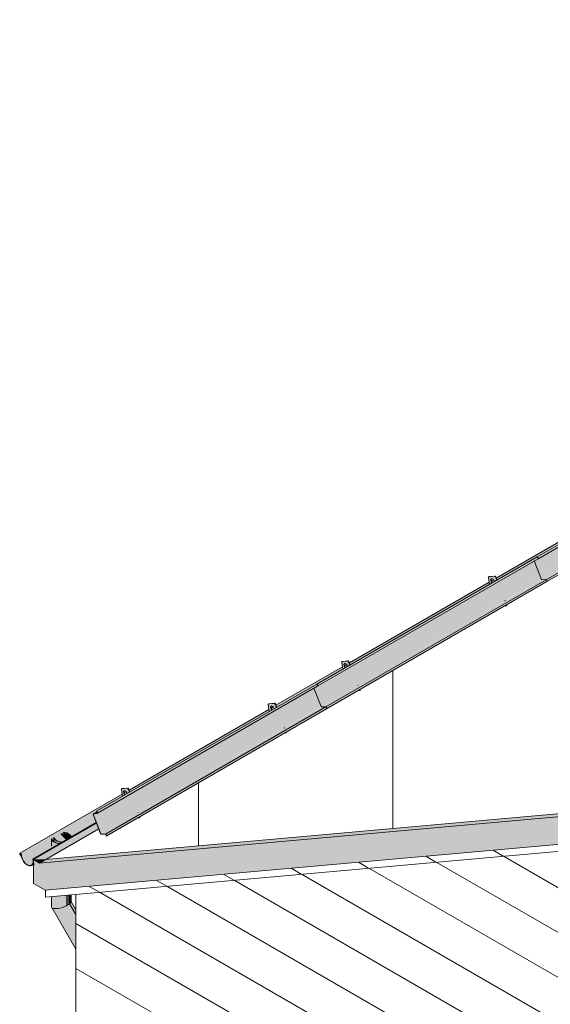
# Model space of a CAD drawing. Header units: centimetres. Extents: x 376 to 6517, y 1901 to 66534.
# Tile 3 of 115: x 5027 to 5334, y 53142 to 53711. Entities that reach past the tile are written whole.
import ezdxf

# ---------------------------------------------------------------- set-up
doc = ezdxf.new("R2010")
doc.units = ezdxf.units.CM
for name, color, linetype, lineweight in [('A-GENM', 7, 'Continuous', 5), ('A-ROOF', 7, 'Continuous', 5), ('A-ROOF-OTLN', 7, 'Continuous', 5), ('A-ROOF-PATT', 7, 'Continuous', 5), ('A-WALL', 7, 'Continuous', 35), ('A-WALL-PATT', 7, 'Continuous', 35), ('P-PIPE', 7, 'Continuous', 5)]:
    doc.layers.add(name, color=color, linetype=linetype, lineweight=lineweight)

# ---------------------------------------------------------------- blocks, each defined once
blk = doc.blocks.new('ARu Rura spustowa okrągła ___FK_04_0 - Na ziemię _φ10_-9220802-_3D_')
at = {"layer": 'P-PIPE', "true_color": 0x383e42}
h = blk.add_hatch(color=250, dxfattribs=at)
h.paths.add_polyline_path([(-2094.64, 53235.85), (-2094.63, 53235.96), (-2096.42, 53236.21), (-2097.08, 53236.4), (-2098.29, 53237.04), (-2098.86, 53237.58), (-2099.23, 53238.28), (-2099.36, 53238.51), (-2099.45, 53238.39), (-2099.36, 53237.98), (-2098.86, 53237.28), (-2097.93, 53236.62), (-2096.54, 53236.11), (-2095.77, 53235.94), (-2094.73, 53235.86)])
h.paths.add_polyline_path([(-2089.74, 53238.68), (-2089.56, 53238.87), (-2089.73, 53239.52), (-2090.37, 53240.3), (-2091.14, 53240.83), (-2092.31, 53241.29), (-2093.93, 53241.57), (-2093.29, 53241.41), (-2092.03, 53241.08), (-2091, 53240.58), (-2090.16, 53239.82), (-2089.89, 53239.45), (-2089.73, 53238.73)])
for points in [[(-2090.82, 53238.06), (-2089.74, 53238.77), (-2089.92, 53239.48), (-2090.45, 53240.17), (-2091.32, 53240.77), (-2092.46, 53241.21), (-2093.29, 53241.41), (-2094.19, 53241.39), (-2093.6, 53240.51), (-2092.86, 53240.25), (-2091.92, 53239.73), (-2091.25, 53239.09), (-2090.95, 53238.65), (-2090.83, 53238.11)], [(-2091, 53199.82), (-2089.86, 53200.72), (-2089.61, 53201.15), (-2089.53, 53201.7), (-2089.53, 53205.49), (-2091, 53205.36), (-2091, 53200.2)], [(-2086.82, 53192.59), (-2086.82, 53196.77), (-2089.54, 53201.33), (-2089.86, 53200.72), (-2090.47, 53200.18), (-2090.96, 53199.76), (-2087.8, 53194.28)], [(-2086.82, 53191.86), (-2086.82, 53192.59), (-2091, 53199.82), (-2091.3, 53199.62), (-2087.08, 53192.32)], [(-2089.45, 52976.57), (-2089.52, 52977.14), (-2089.42, 52978.43), (-2089.08, 52979.69), (-2088.51, 52980.82), (-2087.76, 52981.77), (-2086.82, 52982.49), (-2086.82, 52983.13), (-2086.99, 52983.17), (-2087.86, 52982.49), (-2088.61, 52981.54), (-2089.18, 52980.41), (-2089.52, 52979.15), (-2089.62, 52977.83), (-2089.47, 52976.62)], [(-2086.82, 52983.13), (-2086.82, 52983.23), (-2086.99, 52983.17)]]:
    blk.add_hatch(color=250, dxfattribs=at).paths.add_polyline_path(points)
h = blk.add_hatch(color=250, dxfattribs=at)
h.paths.add_polyline_path([(-2091.32, 53199.66), (-2091, 53199.82), (-2091, 53205.36), (-2091.5, 53205.31), (-2091.45, 53199.69)])
h.paths.add_polyline_path([(-2095.83, 53235.17), (-2094.78, 53235.86), (-2096.54, 53236.11), (-2097.08, 53236.25), (-2098.29, 53236.85), (-2098.98, 53237.45), (-2099.36, 53237.98), (-2099.44, 53237.98), (-2099.29, 53236.49), (-2099.15, 53235.96), (-2097.72, 53235.43), (-2097, 53235.26), (-2095.92, 53235.18)])
at = {"layer": 'P-PIPE'}
for p, q in [((-2099.53, 53238.73), (-2099.53, 53236.24)), ((-2086.82, 53196.81), (-2089.6, 53201.64)), ((-2089.53, 53201.37), (-2089.53, 53205.49)), ((-2091.38, 53199.61), (-2091, 53199.82)), ((-2086.99, 52983.17), (-2086.82, 52983.26))]:
    blk.add_line(p, q, dxfattribs=at)
for points in [[(-2094.22, 53241.49, 0), (-2093.29, 53241.41, 0), (-2092.13, 53241.13, 0), (-2091.14, 53240.69, 0), (-2090.37, 53240.11, 0), (-2089.89, 53239.45, 0), (-2089.73, 53238.73, 0)], [(-2089.53, 53238.79, 0), (-2089.7, 53239.48, 0), (-2090.2, 53240.17, 0), (-2091, 53240.77, 0), (-2092.03, 53241.23, 0), (-2093.24, 53241.52, 0), (-2094.04, 53241.6, 0)], [(-2099.51, 53238.45, 0), (-2099.36, 53237.98, 0), (-2098.86, 53237.28, 0), (-2098.07, 53236.69, 0), (-2097.03, 53236.23, 0), (-2095.83, 53235.94, 0), (-2094.65, 53235.84, 0)], [(-2094.63, 53235.96, 0), (-2095.77, 53236.05, 0), (-2096.93, 53236.33, 0), (-2097.93, 53236.77, 0), (-2098.69, 53237.34, 0), (-2099.17, 53238.01, 0), (-2099.32, 53238.55, 0)], [(-2091, 53199.82, 0), (-2090.2, 53200.36, 0), (-2089.7, 53200.89, 0), (-2089.53, 53201.37, 0)], [(-2089.47, 52976.62, 0), (-2089.62, 52977.86, 0), (-2089.52, 52979.15, 0), (-2089.18, 52980.41, 0), (-2088.61, 52981.54, 0), (-2087.86, 52982.49, 0), (-2086.99, 52983.17, 0)]]:
    blk.add_polyline3d(points, dxfattribs=at)
blk = doc.blocks.new('Construction_Roof-Accessories_Lindab_KOTEGL - Construction_Roof-Accessories_Lindab_KOTEGL-9237828-_3D_')
at = {"layer": 'A-GENM', "true_color": 0x383e42}
h = blk.add_hatch(color=250, dxfattribs=at)
h.paths.add_polyline_path([(-1839.02, 53372.35), (-1838, 53372.44), (-1838.26, 53372.79), (-1838.87, 53372.44)])
h.paths.add_polyline_path([(-1847.8, 53384.78), (-1846.41, 53385.71), (-1846.85, 53386.31), (-1847.08, 53387), (-1847.06, 53387.56), (-1846.82, 53387.92), (-1846.35, 53387.99), (-1845.81, 53387.69), (-1845.25, 53386.97), (-1844.91, 53386.45), (-1843.75, 53387.24), (-1844.45, 53389.04), (-1844.98, 53389.47), (-1848.17, 53389.18), (-1848.41, 53388.72), (-1847.8, 53384.79)])
h = blk.add_hatch(color=250, dxfattribs=at)
h.paths.add_polyline_path([(-1838, 53372.44), (-1837.79, 53372.56), (-1837.95, 53372.97), (-1838.16, 53372.85)])
h.paths.add_polyline_path([(-1843.71, 53387.15), (-1843.53, 53387.36), (-1844.23, 53389.17), (-1844.45, 53389.04), (-1843.71, 53387.15)])
blk.add_hatch(color=250, dxfattribs=at).paths.add_polyline_path([(-1846.33, 53385.63), (-1846.2, 53385.83), (-1846.63, 53386.43), (-1846.86, 53387.1), (-1846.98, 53387.56), (-1847.08, 53387.51), (-1847.06, 53386.86), (-1846.67, 53386.01), (-1846.34, 53385.64)])
at = {"layer": 'A-GENM', "color": 250, "true_color": 0x2a2a2a}
for p, q in [((-1848.41, 53388.72), (-1847.8, 53384.78)), ((-1848.06, 53389.27), (-1848.27, 53389.15)), ((-1844.93, 53389.47), (-1848.17, 53389.18)), ((-1847.96, 53389.3), (-1844.72, 53389.59)), ((-1843.71, 53387.15), (-1844.45, 53389.04)), ((-1844.23, 53389.17), (-1843.5, 53387.27)), ((-1839.08, 53375.21), (-1839.13, 53375.35)), ((-1839.02, 53372.35), (-1838, 53372.44)), ((-1838.92, 53375.47), (-1838.87, 53375.34)), ((-1838, 53372.44), (-1838.16, 53372.85)), ((-1838, 53372.44), (-1837.79, 53372.56)), ((-1837.95, 53372.97), (-1837.79, 53372.56))]:
    blk.add_line(p, q, dxfattribs=at)
for points in [[(-1848.17, 53389.18, 0), (-1848.27, 53389.15, 0), (-1848.34, 53389.09, 0), (-1848.39, 53388.99, 0), (-1848.41, 53388.86, 0), (-1848.41, 53388.72, 0)], [(-1846.34, 53385.63, 0), (-1846.54, 53385.84, 0), (-1846.77, 53386.16, 0), (-1846.94, 53386.51, 0), (-1847.06, 53386.86, 0), (-1847.1, 53387.21, 0), (-1847.08, 53387.51, 0), (-1846.98, 53387.75, 0), (-1846.82, 53387.92, 0), (-1846.61, 53388, 0)], [(-1846.77, 53387.87, 0), (-1846.87, 53387.63, 0), (-1846.89, 53387.33, 0), (-1846.85, 53386.99, 0), (-1846.73, 53386.63, 0), (-1846.56, 53386.28, 0), (-1846.33, 53385.96, 0), (-1846.12, 53385.75, 0)], [(-1846.61, 53388, 0), (-1846.35, 53387.99, 0), (-1846.08, 53387.88, 0), (-1845.81, 53387.69, 0), (-1845.55, 53387.43, 0), (-1845.32, 53387.11, 0), (-1845.14, 53386.76, 0), (-1845.03, 53386.41, 0), (-1845.02, 53386.38, 0)], [(-1844.45, 53389.04, 0), (-1844.5, 53389.16, 0), (-1844.58, 53389.27, 0), (-1844.66, 53389.36, 0), (-1844.75, 53389.42, 0), (-1844.84, 53389.46, 0), (-1844.93, 53389.47, 0)], [(-1844.72, 53389.59, 0), (-1844.63, 53389.58, 0), (-1844.54, 53389.55, 0), (-1844.45, 53389.48, 0), (-1844.36, 53389.39, 0), (-1844.29, 53389.28, 0), (-1844.23, 53389.17, 0)]]:
    blk.add_polyline3d(points, dxfattribs=at)
blk = doc.blocks.new('Construction_Roof-Accessories_Lindab_KOTEGL - Construction_Roof-Accessories_Lindab_KOTEGL-V50-_3D_')
at = {"layer": 'A-GENM', "true_color": 0x383e42}
h = blk.add_hatch(color=250, dxfattribs=at)
h.paths.add_polyline_path([(-1923.88, 53323.36), (-1922.86, 53323.45), (-1923.11, 53323.8), (-1923.73, 53323.44)])
h.paths.add_polyline_path([(-1932.66, 53335.79), (-1931.27, 53336.73), (-1931.7, 53337.32), (-1931.92, 53337.96), (-1931.91, 53338.57), (-1931.67, 53338.93), (-1931.21, 53339), (-1930.66, 53338.7), (-1930.11, 53338), (-1929.77, 53337.46), (-1928.61, 53338.27), (-1929.3, 53340.05), (-1929.78, 53340.48), (-1933.02, 53340.19), (-1933.26, 53339.73), (-1932.66, 53335.8)])
blk.add_hatch(color=250, dxfattribs=at).paths.add_polyline_path([(-1931.19, 53336.64), (-1931.06, 53336.85), (-1931.49, 53337.44), (-1931.7, 53338), (-1931.83, 53338.57), (-1931.93, 53338.52), (-1931.91, 53337.87), (-1931.52, 53337.02), (-1931.19, 53336.65)])
h = blk.add_hatch(color=250, dxfattribs=at)
h.paths.add_polyline_path([(-1922.86, 53323.45), (-1922.65, 53323.58), (-1922.8, 53323.98), (-1923.02, 53323.86)])
h.paths.add_polyline_path([(-1928.56, 53338.16), (-1928.39, 53338.39), (-1929.09, 53340.18), (-1929.3, 53340.05), (-1928.57, 53338.16)])
at = {"layer": 'A-GENM', "color": 250, "true_color": 0x2a2a2a}
for p, q in [((-1933.26, 53339.73), (-1932.66, 53335.79)), ((-1932.91, 53340.28), (-1933.12, 53340.16)), ((-1929.78, 53340.48), (-1933.02, 53340.19)), ((-1932.81, 53340.31), (-1929.57, 53340.6)), ((-1928.56, 53338.16), (-1929.3, 53340.05)), ((-1929.09, 53340.18), (-1928.35, 53338.28)), ((-1923.93, 53326.22), (-1923.98, 53326.36)), ((-1923.88, 53323.36), (-1922.86, 53323.45)), ((-1922.86, 53323.45), (-1923.02, 53323.86)), ((-1922.86, 53323.45), (-1922.65, 53323.58)), ((-1922.8, 53323.98), (-1922.65, 53323.58))]:
    blk.add_line(p, q, dxfattribs=at)
for points in [[(-1933.02, 53340.19, 0), (-1933.12, 53340.16, 0), (-1933.19, 53340.1, 0), (-1933.25, 53340, 0), (-1933.27, 53339.87, 0), (-1933.26, 53339.73, 0)], [(-1931.19, 53336.64, 0), (-1931.4, 53336.85, 0), (-1931.62, 53337.17, 0), (-1931.8, 53337.52, 0), (-1931.91, 53337.87, 0), (-1931.96, 53338.22, 0), (-1931.93, 53338.52, 0), (-1931.83, 53338.76, 0), (-1931.67, 53338.93, 0), (-1931.46, 53339.01, 0)], [(-1931.62, 53338.88, 0), (-1931.72, 53338.64, 0), (-1931.75, 53338.34, 0), (-1931.7, 53338, 0), (-1931.59, 53337.64, 0), (-1931.41, 53337.29, 0), (-1931.18, 53336.98, 0), (-1930.98, 53336.76, 0)], [(-1931.46, 53339.01, 0), (-1931.21, 53339, 0), (-1930.93, 53338.89, 0), (-1930.66, 53338.7, 0), (-1930.4, 53338.44, 0), (-1930.17, 53338.12, 0), (-1930, 53337.77, 0), (-1929.88, 53337.42, 0)], [(-1929.3, 53340.05, 0), (-1929.35, 53340.17, 0), (-1929.43, 53340.28, 0), (-1929.51, 53340.37, 0), (-1929.6, 53340.43, 0), (-1929.7, 53340.47, 0), (-1929.78, 53340.48, 0)], [(-1929.57, 53340.6, 0), (-1929.48, 53340.6, 0), (-1929.39, 53340.56, 0), (-1929.3, 53340.49, 0), (-1929.22, 53340.4, 0), (-1929.14, 53340.29, 0), (-1929.09, 53340.18, 0)]]:
    blk.add_polyline3d(points, dxfattribs=at)
blk = doc.blocks.new('Construction_Roof-Accessories_Lindab_SNO_KOTEGL - Construction_Roof-Accessories_Lindab_SNO-9237829-_3D_')
at = {"layer": 'A-GENM', "true_color": 0x383e42}
for points in [[(-1947.13, 53326.74), (-1819.93, 53400.3), (-1820.31, 53400.66), (-1947.59, 53327.17), (-1947.19, 53326.8)], [(-1946.99, 53326.11), (-1819.64, 53399.79), (-1819.78, 53400.15), (-1819.85, 53400.23), (-1947, 53326.58), (-1946.93, 53326.21), (-1946.96, 53326.15)], [(-1945.13, 53314.14), (-1817.86, 53387.63), (-1821.99, 53398.28), (-1949.27, 53324.8), (-1945.42, 53314.89)], [(-1945.03, 53314.05), (-1817.84, 53387.6), (-1817.94, 53387.58), (-1945.12, 53314.12), (-1945.05, 53314.05)], [(-1942.35, 53313.98), (-1815.07, 53387.47), (-1817.86, 53387.47), (-1945.03, 53314.05), (-1944.24, 53314.03)], [(-1941.93, 53313.36), (-1814.66, 53386.98), (-1814.79, 53387.29), (-1815.1, 53387.45), (-1942.21, 53313.93), (-1941.97, 53313.62), (-1941.93, 53313.44)], [(-1942.04, 53312.88), (-1814.75, 53386.38), (-1814.66, 53386.84), (-1941.94, 53313.34), (-1942.01, 53313)]]:
    blk.add_hatch(color=250, dxfattribs=at).paths.add_polyline_path(points)
at = {"layer": 'A-GENM', "color": 250, "true_color": 0x2a2a2a}
for p, q in [((-1947.59, 53327.17), (-1820.31, 53400.66)), ((-1947.01, 53326.1), (-1819.73, 53399.59)), ((-1820.31, 53400.66), (-1819.85, 53400.23)), ((-1822, 53398.3), (-1817.86, 53387.63)), ((-1942.35, 53313.98), (-1815.07, 53387.47)), ((-1942.04, 53312.88), (-1814.76, 53386.36)), ((-1817.75, 53387.53), (-1815.11, 53387.47)), ((-1814.66, 53386.84), (-1814.76, 53386.36)), ((-1947.13, 53326.74), (-1947.59, 53327.17)), ((-1945.13, 53314.14), (-1949.28, 53324.82)), ((-1942.35, 53313.98), (-1945.03, 53314.05)), ((-1942.04, 53312.88), (-1941.93, 53313.36))]:
    blk.add_line(p, q, dxfattribs=at)
for points in [[(-1819.85, 53400.23, 0), (-1819.78, 53400.15, 0), (-1819.72, 53400.07, 0), (-1819.68, 53399.97, 0), (-1819.65, 53399.88, 0), (-1819.64, 53399.79, 0), (-1819.65, 53399.71, 0), (-1819.67, 53399.64, 0), (-1819.71, 53399.6, 0), (-1819.73, 53399.59, 0)], [(-1817.86, 53387.63, 0), (-1817.84, 53387.6, 0), (-1817.83, 53387.58, 0), (-1817.81, 53387.56, 0), (-1817.79, 53387.54, 0), (-1817.77, 53387.53, 0), (-1817.75, 53387.53, 0)], [(-1815.07, 53387.47, 0), (-1815, 53387.45, 0), (-1814.93, 53387.42, 0), (-1814.86, 53387.36, 0), (-1814.79, 53387.29, 0), (-1814.73, 53387.2, 0), (-1814.69, 53387.11, 0), (-1814.66, 53387.01, 0), (-1814.65, 53386.92, 0), (-1814.66, 53386.84, 0)], [(-1947.01, 53326.1, 0), (-1946.99, 53326.11, 0), (-1946.95, 53326.16, 0), (-1946.93, 53326.22, 0), (-1946.92, 53326.3, 0), (-1946.93, 53326.39, 0), (-1946.96, 53326.49, 0), (-1947, 53326.58, 0), (-1947.06, 53326.67, 0), (-1947.13, 53326.74, 0)], [(-1945.03, 53314.05, 0), (-1945.05, 53314.05, 0), (-1945.07, 53314.06, 0), (-1945.09, 53314.07, 0), (-1945.11, 53314.09, 0), (-1945.12, 53314.12, 0), (-1945.13, 53314.14, 0)], [(-1941.93, 53313.36, 0), (-1941.93, 53313.44, 0), (-1941.94, 53313.53, 0), (-1941.97, 53313.62, 0), (-1942.01, 53313.72, 0), (-1942.07, 53313.8, 0), (-1942.14, 53313.88, 0), (-1942.21, 53313.93, 0), (-1942.28, 53313.97, 0), (-1942.35, 53313.98, 0)]]:
    blk.add_polyline3d(points, dxfattribs=at)
blk = doc.blocks.new('Construction_Roof-Accessories_Lindab_SNO_KOTEGL - Construction_Roof-Accessories_Lindab_SNO-V52-_3D_')
at = {"layer": 'A-GENM', "true_color": 0x383e42}
for points in [[(-1819.86, 53400.24), (-1692.66, 53473.75), (-1693.07, 53474.14), (-1820.31, 53400.66), (-1819.87, 53400.24)], [(-1819.67, 53399.64), (-1692.41, 53473.27), (-1692.57, 53473.66), (-1692.61, 53473.71), (-1819.73, 53400.08), (-1819.64, 53399.78), (-1819.67, 53399.64)], [(-1817.86, 53387.65), (-1690.62, 53461.11), (-1694.76, 53471.76), (-1821.99, 53398.28), (-1817.87, 53387.68)], [(-1817.78, 53387.54), (-1690.61, 53461.08), (-1690.71, 53461.06), (-1817.85, 53387.62), (-1817.78, 53387.54)], [(-1815.11, 53387.47), (-1688.02, 53460.95), (-1690.62, 53460.95), (-1817.75, 53387.53)], [(-1814.65, 53386.87), (-1687.43, 53460.49), (-1687.65, 53460.86), (-1687.86, 53460.93), (-1814.93, 53387.42), (-1814.69, 53387.11), (-1814.65, 53386.92)], [(-1814.75, 53386.39), (-1687.53, 53459.84), (-1687.48, 53460.29), (-1814.66, 53386.82), (-1814.73, 53386.48)]]:
    blk.add_hatch(color=250, dxfattribs=at).paths.add_polyline_path(points)
at = {"layer": 'A-GENM', "color": 250, "true_color": 0x2a2a2a}
for p, q in [((-1820.35, 53400.65), (-1693.07, 53474.14)), ((-1693.07, 53474.14), (-1692.61, 53473.71)), ((-1819.77, 53399.58), (-1692.49, 53473.07)), ((-1694.76, 53471.78), (-1690.62, 53461.11)), ((-1815.11, 53387.47), (-1687.84, 53460.95)), ((-1814.75, 53386.39), (-1687.53, 53459.84)), ((-1690.52, 53461.01), (-1687.84, 53460.95)), ((-1687.42, 53460.32), (-1687.53, 53459.84))]:
    blk.add_line(p, q, dxfattribs=at)
for points in [[(-1692.61, 53473.71, 0), (-1692.55, 53473.63, 0), (-1692.49, 53473.55, 0), (-1692.45, 53473.45, 0), (-1692.42, 53473.36, 0), (-1692.41, 53473.27, 0), (-1692.41, 53473.19, 0), (-1692.44, 53473.12, 0), (-1692.48, 53473.08, 0), (-1692.49, 53473.07, 0)], [(-1690.62, 53461.11, 0), (-1690.61, 53461.08, 0), (-1690.59, 53461.06, 0), (-1690.58, 53461.04, 0), (-1690.56, 53461.02, 0), (-1690.54, 53461.01, 0), (-1690.52, 53461.01, 0)], [(-1687.84, 53460.95, 0), (-1687.77, 53460.93, 0), (-1687.7, 53460.9, 0), (-1687.62, 53460.84, 0), (-1687.56, 53460.77, 0), (-1687.5, 53460.68, 0), (-1687.46, 53460.59, 0), (-1687.43, 53460.49, 0), (-1687.42, 53460.4, 0), (-1687.42, 53460.32, 0)]]:
    blk.add_polyline3d(points, dxfattribs=at)
blk = doc.blocks.new('Construction_Roof-Accessories_Lindab_KOTEGL - Construction_Roof-Accessories_Lindab_KOTEGL-V53-_3D_')
at = {"layer": 'A-GENM', "true_color": 0x383e42}
h = blk.add_hatch(color=250, dxfattribs=at)
h.paths.add_polyline_path([(-1584.46, 53519.32), (-1583.45, 53519.41), (-1583.7, 53519.76), (-1584.31, 53519.41)])
h.paths.add_polyline_path([(-1593.24, 53531.75), (-1591.82, 53532.64), (-1592.29, 53533.28), (-1592.52, 53533.97), (-1592.5, 53534.52), (-1592.26, 53534.89), (-1591.8, 53534.96), (-1591.25, 53534.66), (-1590.72, 53533.99), (-1590.36, 53533.42), (-1589.17, 53534.17), (-1589.89, 53536.01), (-1590.43, 53536.44), (-1593.61, 53536.15), (-1593.85, 53535.68), (-1593.25, 53531.76)])
h = blk.add_hatch(color=250, dxfattribs=at)
h.paths.add_polyline_path([(-1583.45, 53519.41), (-1583.23, 53519.53), (-1583.39, 53519.94), (-1583.6, 53519.82)])
h.paths.add_polyline_path([(-1589.15, 53534.12), (-1588.96, 53534.29), (-1589.68, 53536.13), (-1589.89, 53536.01), (-1589.15, 53534.12)])
blk.add_hatch(color=250, dxfattribs=at).paths.add_polyline_path([(-1591.78, 53532.6), (-1591.6, 53532.76), (-1592.08, 53533.4), (-1592.31, 53534.1), (-1592.42, 53534.53), (-1592.52, 53534.48), (-1592.5, 53533.83), (-1592.11, 53532.98), (-1591.78, 53532.61)])
at = {"layer": 'A-GENM', "color": 250, "true_color": 0x2a2a2a}
for p, q in [((-1593.5, 53536.24), (-1593.71, 53536.12)), ((-1590.37, 53536.44), (-1593.61, 53536.15)), ((-1593.4, 53536.27), (-1590.16, 53536.56)), ((-1589.15, 53534.12), (-1589.89, 53536.01)), ((-1589.68, 53536.13), (-1588.94, 53534.24)), ((-1593.85, 53535.68), (-1593.24, 53531.75)), ((-1584.52, 53522.18), (-1584.57, 53522.31)), ((-1584.46, 53519.32), (-1583.45, 53519.41)), ((-1584.36, 53522.44), (-1584.31, 53522.31)), ((-1583.45, 53519.41), (-1583.6, 53519.82)), ((-1583.45, 53519.41), (-1583.23, 53519.53)), ((-1583.39, 53519.94), (-1583.23, 53519.53))]:
    blk.add_line(p, q, dxfattribs=at)
for points in [[(-1593.61, 53536.15, 0), (-1593.71, 53536.12, 0), (-1593.78, 53536.06, 0), (-1593.83, 53535.96, 0), (-1593.86, 53535.83, 0), (-1593.85, 53535.68, 0)], [(-1589.89, 53536.01, 0), (-1589.94, 53536.13, 0), (-1590.02, 53536.24, 0), (-1590.1, 53536.33, 0), (-1590.19, 53536.39, 0), (-1590.29, 53536.43, 0), (-1590.37, 53536.44, 0)], [(-1590.16, 53536.56, 0), (-1590.07, 53536.55, 0), (-1589.98, 53536.52, 0), (-1589.89, 53536.45, 0), (-1589.8, 53536.36, 0), (-1589.73, 53536.25, 0), (-1589.68, 53536.13, 0)], [(-1591.78, 53532.6, 0), (-1591.98, 53532.81, 0), (-1592.21, 53533.13, 0), (-1592.39, 53533.48, 0), (-1592.5, 53533.83, 0), (-1592.55, 53534.18, 0), (-1592.52, 53534.48, 0), (-1592.42, 53534.72, 0), (-1592.26, 53534.89, 0), (-1592.05, 53534.97, 0)], [(-1592.21, 53534.84, 0), (-1592.31, 53534.6, 0), (-1592.33, 53534.3, 0), (-1592.29, 53533.96, 0), (-1592.17, 53533.6, 0), (-1592, 53533.25, 0), (-1591.77, 53532.93, 0), (-1591.56, 53532.72, 0)], [(-1592.05, 53534.97, 0), (-1591.8, 53534.96, 0), (-1591.52, 53534.85, 0), (-1591.25, 53534.66, 0), (-1590.99, 53534.4, 0), (-1590.76, 53534.08, 0), (-1590.59, 53533.73, 0), (-1590.47, 53533.38, 0)]]:
    blk.add_polyline3d(points, dxfattribs=at)
blk = doc.blocks.new('Construction_Roof-Accessories_Lindab_SNO_KOTEGL - Construction_Roof-Accessories_Lindab_SNO-V59-_3D_')
at = {"layer": 'A-GENM', "true_color": 0x383e42}
for points in [[(-2074.41, 53253.26), (-1947.19, 53326.8), (-1947.59, 53327.17), (-2074.86, 53253.69), (-2074.47, 53253.32)], [(-2074.27, 53252.63), (-1946.92, 53326.3), (-1947.06, 53326.67), (-1947.13, 53326.74), (-2074.34, 53253.18), (-2074.2, 53252.81), (-2074.23, 53252.67)], [(-2072.41, 53240.66), (-1945.13, 53314.14), (-1949.27, 53324.8), (-2074.21, 53252.75), (-2074.32, 53252.74), (-2075.03, 53252.45), (-2076.8, 53251.97), (-2073.47, 53243.39)], [(-2072.31, 53240.56), (-1945.12, 53314.12), (-1945.22, 53314.09), (-2072.4, 53240.63), (-2072.33, 53240.56)], [(-2069.63, 53240.5), (-1942.35, 53313.98), (-1945.13, 53313.98), (-2072.31, 53240.56)], [(-2069.21, 53239.87), (-1941.93, 53313.49), (-1942.07, 53313.8), (-1942.37, 53313.97), (-2069.49, 53240.45), (-2069.25, 53240.14), (-2069.21, 53239.95)], [(-2069.32, 53239.39), (-1942.04, 53312.88), (-1941.93, 53313.36), (-2069.21, 53239.87)], [(-2076.85, 53252.18), (-2075.92, 53252.71), (-2076.82, 53252.2)], [(-2076.82, 53252.19), (-2074.2, 53252.82), (-2074.34, 53253.18), (-2074.62, 53253.46), (-2076.8, 53252.2)], [(-2069.59, 53240.39), (-2069.63, 53240.5), (-2069.69, 53240.39)]]:
    blk.add_hatch(color=250, dxfattribs=at).paths.add_polyline_path(points)
at = {"layer": 'A-GENM', "color": 250, "true_color": 0x2a2a2a}
for p, q in [((-2074.86, 53253.69), (-1947.59, 53327.17)), ((-2074.29, 53252.62), (-1947.01, 53326.1)), ((-1947.59, 53327.17), (-1947.13, 53326.74)), ((-1949.28, 53324.82), (-1945.13, 53314.14)), ((-2069.63, 53240.5), (-1942.35, 53313.98)), ((-1945.03, 53314.05), (-1942.35, 53313.98)), ((-2069.32, 53239.39), (-1942.04, 53312.88)), ((-1941.93, 53313.36), (-1942.04, 53312.88)), ((-2076.87, 53251.95), (-2072.49, 53240.66)), ((-2074.63, 53253.46), (-2076.85, 53252.18)), ((-2074.37, 53252.71), (-2076.82, 53252.19)), ((-2072.41, 53240.66), (-2076.8, 53251.97)), ((-2076.78, 53252.08), (-2074.33, 53252.6)), ((-2074.86, 53253.69), (-2074.89, 53253.61)), ((-2074.89, 53253.61), (-2074.43, 53253.18)), ((-2074.41, 53253.26), (-2074.86, 53253.69)), ((-2074.37, 53252.71), (-2074.2, 53252.81)), ((-2069.63, 53240.5), (-2072.31, 53240.56)), ((-2072.26, 53240.45), (-2069.59, 53240.39)), ((-2069.3, 53239.94), (-2069.4, 53239.46)), ((-2069.4, 53239.46), (-2069.32, 53239.39)), ((-2069.32, 53239.39), (-2069.21, 53239.87))]:
    blk.add_line(p, q, dxfattribs=at)
for points in [[(-1947.13, 53326.74, 0), (-1947.06, 53326.67, 0), (-1947, 53326.58, 0), (-1946.96, 53326.49, 0), (-1946.93, 53326.39, 0), (-1946.92, 53326.3, 0), (-1946.93, 53326.22, 0), (-1946.95, 53326.16, 0), (-1946.99, 53326.11, 0), (-1947.01, 53326.1, 0)], [(-1945.13, 53314.14, 0), (-1945.12, 53314.12, 0), (-1945.11, 53314.09, 0), (-1945.09, 53314.07, 0), (-1945.07, 53314.06, 0), (-1945.05, 53314.05, 0), (-1945.03, 53314.05, 0)], [(-1942.35, 53313.98, 0), (-1942.28, 53313.97, 0), (-1942.21, 53313.93, 0), (-1942.14, 53313.88, 0), (-1942.07, 53313.8, 0), (-1942.01, 53313.72, 0), (-1941.97, 53313.62, 0), (-1941.94, 53313.53, 0), (-1941.93, 53313.44, 0), (-1941.93, 53313.36, 0)], [(-2076.82, 53252.19, 0), (-2076.85, 53252.18, 0), (-2076.88, 53252.15, 0), (-2076.89, 53252.11, 0), (-2076.9, 53252.06, 0), (-2076.89, 53252.01, 0), (-2076.87, 53251.95, 0)], [(-2076.8, 53251.97, 0), (-2076.81, 53252, 0), (-2076.81, 53252.02, 0), (-2076.81, 53252.04, 0), (-2076.81, 53252.06, 0), (-2076.79, 53252.08, 0), (-2076.79, 53252.08, 0)], [(-2074.43, 53253.18, 0), (-2074.38, 53253.13, 0), (-2074.34, 53253.06, 0), (-2074.31, 53253, 0), (-2074.29, 53252.93, 0), (-2074.28, 53252.87, 0), (-2074.29, 53252.81, 0), (-2074.31, 53252.76, 0), (-2074.34, 53252.73, 0), (-2074.35, 53252.72, 0)], [(-2074.33, 53252.6, 0), (-2074.27, 53252.63, 0), (-2074.23, 53252.67, 0), (-2074.21, 53252.74, 0), (-2074.2, 53252.82, 0), (-2074.21, 53252.91, 0), (-2074.24, 53253, 0), (-2074.28, 53253.1, 0), (-2074.34, 53253.18, 0), (-2074.41, 53253.26, 0)], [(-2072.49, 53240.66, 0), (-2072.47, 53240.61, 0), (-2072.43, 53240.56, 0), (-2072.39, 53240.51, 0), (-2072.35, 53240.48, 0), (-2072.31, 53240.46, 0)], [(-2072.31, 53240.56, 0), (-2072.33, 53240.56, 0), (-2072.35, 53240.57, 0), (-2072.37, 53240.59, 0), (-2072.39, 53240.61, 0), (-2072.4, 53240.63, 0), (-2072.41, 53240.66, 0)], [(-2069.21, 53239.87, 0), (-2069.21, 53239.95, 0), (-2069.22, 53240.04, 0), (-2069.25, 53240.14, 0), (-2069.29, 53240.23, 0), (-2069.35, 53240.32, 0), (-2069.42, 53240.39, 0), (-2069.49, 53240.45, 0), (-2069.56, 53240.48, 0), (-2069.63, 53240.5, 0)], [(-2069.59, 53240.39, 0), (-2069.54, 53240.38, 0), (-2069.49, 53240.35, 0), (-2069.44, 53240.31, 0), (-2069.39, 53240.26, 0), (-2069.35, 53240.2, 0), (-2069.32, 53240.13, 0), (-2069.3, 53240.06, 0), (-2069.29, 53240, 0), (-2069.3, 53239.94, 0)]]:
    blk.add_polyline3d(points, dxfattribs=at)
blk = doc.blocks.new('ARu Rura spustowa okrągła ___FK_04_0 - Na ziemię _φ10_-9220853-_3D_')
at = {"layer": 'P-PIPE', "true_color": 0x383e42}
h = blk.add_hatch(color=250, dxfattribs=at)
h.paths.add_polyline_path([(-2096, 53235.07), (-2095.96, 53235.18), (-2097.72, 53235.43), (-2098.29, 53235.58), (-2099.32, 53236.08), (-2100.12, 53236.79), (-2100.48, 53237.45), (-2100.62, 53237.78), (-2100.72, 53237.66), (-2100.62, 53237.19), (-2100.12, 53236.49), (-2098.86, 53235.69), (-2097.88, 53235.34), (-2097, 53235.14), (-2096.09, 53235.07)])
h.paths.add_polyline_path([(-2090.99, 53237.96), (-2090.83, 53238.14), (-2091.1, 53238.88), (-2091.63, 53239.51), (-2092.59, 53240.13), (-2093.7, 53240.54), (-2094.63, 53240.74), (-2094.55, 53240.61), (-2093.26, 53240.28), (-2092.09, 53239.67), (-2091.43, 53239.05), (-2091.09, 53238.39), (-2091, 53238.01)])
for points in [[(-2092.44, 53237.12), (-2091.01, 53238.04), (-2091.17, 53238.68), (-2091.71, 53239.38), (-2092.58, 53239.98), (-2093.8, 53240.44), (-2094.63, 53240.62), (-2095.56, 53240.63), (-2095.01, 53239.7), (-2092.48, 53237.15)], [(-2092.25, 53199.17), (-2091.5, 53199.82), (-2091.5, 53205.31), (-2092.25, 53205.24), (-2092.25, 53199.22)], [(-2086.82, 53174.03), (-2086.82, 53189.77), (-2092.25, 53199.17), (-2093.29, 53198.66), (-2095.79, 53197.83), (-2098.29, 53197.46), (-2099.95, 53197.61), (-2100.42, 53197.82), (-2100.59, 53197.88), (-2087.8, 53175.72)], [(-2086.82, 53189.77), (-2086.82, 53191.86), (-2091.46, 53199.69), (-2091.5, 53199.69), (-2092.25, 53199.17), (-2087.8, 53191.46)], [(-2083.99, 52972.44), (-2083.99, 52973.86), (-2086.82, 52975.52), (-2086.89, 52982.45), (-2088.04, 52981.42), (-2088.74, 52980.37), (-2089.23, 52979.12), (-2089.47, 52977.81), (-2089.45, 52976.57), (-2089.23, 52975.52), (-2088.86, 52974.64), (-2088.37, 52973.92), (-2087.58, 52973.31), (-2085.73, 52972.81), (-2084.82, 52972.62)]]:
    blk.add_hatch(color=250, dxfattribs=at).paths.add_polyline_path(points)
h = blk.add_hatch(color=250, dxfattribs=at)
h.paths.add_polyline_path([(-2098.29, 53197.46), (-2096.64, 53197.67), (-2094.49, 53198.2), (-2092.25, 53199.17), (-2092.25, 53205.24), (-2100.79, 53204.48), (-2100.79, 53198.33), (-2100.59, 53197.91), (-2099.95, 53197.61), (-2098.72, 53197.47), (-2098.38, 53197.46)])
h.paths.add_polyline_path([(-2099.36, 53233.13), (-2096.14, 53235.08), (-2097.08, 53235.15), (-2098.29, 53235.44), (-2099.32, 53235.9), (-2100.27, 53236.7), (-2100.62, 53237.19), (-2100.71, 53237.19), (-2100.5, 53235.44), (-2100.06, 53234.11), (-2099.4, 53233.17)])
at = {"layer": 'P-PIPE'}
for p, q in [((-2100.79, 53237.94), (-2100.79, 53233.46)), ((-2100.79, 53204.48), (-2100.79, 53198.33)), ((-2086.82, 53193.99), (-2090.86, 53200.99)), ((-2090.79, 53200.72), (-2090.79, 53205.37)), ((-2100.72, 53198.06), (-2086.82, 53173.99)), ((-2092.25, 53199.17), (-2091.57, 53199.62)), ((-2086.89, 52973.06), (-2083.99, 52972.43))]:
    blk.add_line(p, q, dxfattribs=at)
for points in [[(-2095.58, 53240.71, 0), (-2094.55, 53240.61, 0), (-2093.39, 53240.34, 0), (-2092.39, 53239.9, 0), (-2091.63, 53239.32, 0), (-2091.15, 53238.65, 0), (-2090.99, 53237.96, 0)], [(-2090.79, 53238.06, 0), (-2090.96, 53238.68, 0), (-2091.46, 53239.38, 0), (-2092.25, 53239.98, 0), (-2093.29, 53240.44, 0), (-2094.49, 53240.73, 0), (-2095.4, 53240.82, 0)], [(-2100.77, 53237.71, 0), (-2100.62, 53237.19, 0), (-2100.12, 53236.49, 0), (-2099.32, 53235.9, 0), (-2098.29, 53235.44, 0), (-2097.08, 53235.15, 0), (-2096, 53235.05, 0)], [(-2095.83, 53235.17, 0), (-2097.03, 53235.26, 0), (-2098.19, 53235.54, 0), (-2099.18, 53235.98, 0), (-2099.95, 53236.55, 0), (-2100.42, 53237.22, 0), (-2100.58, 53237.82, 0)], [(-2100.79, 53198.33, 0), (-2100.62, 53197.93, 0), (-2100.12, 53197.64, 0), (-2099.32, 53197.48, 0), (-2098.29, 53197.46, 0), (-2097.08, 53197.58, 0), (-2095.79, 53197.83, 0), (-2094.49, 53198.2, 0), (-2093.29, 53198.66, 0), (-2092.25, 53199.17, 0)], [(-2086.68, 52973.02, 0), (-2087.58, 52973.31, 0), (-2088.37, 52973.92, 0), (-2088.97, 52974.81, 0), (-2089.37, 52975.9, 0), (-2089.52, 52977.14, 0), (-2089.42, 52978.43, 0), (-2089.08, 52979.69, 0), (-2088.51, 52980.82, 0), (-2087.76, 52981.77, 0), (-2086.89, 52982.45, 0)]]:
    blk.add_polyline3d(points, dxfattribs=at)

msp = doc.modelspace()

# ---------------------------------------------------------------- hatches: boundary and pattern name
at = {"layer": 'A-ROOF-OTLN', "true_color": 0x383e42}
h = msp.add_hatch(color=250, dxfattribs=at)
h.paths.add_polyline_path([(5028.47, 53228.63), (5086.81, 53262.32), (5086.62, 53263.57), (5027.86, 53229.54), (5028.23, 53229.27), (5028.46, 53228.78)])
h.paths.add_polyline_path([(5088.49, 53263.28), (5089.59, 53263.93), (5089.26, 53264.69), (5089.01, 53264.95), (5087.88, 53264.18), (5088.16, 53263.66), (5088.41, 53263.37)])
h.paths.add_polyline_path([(5091.12, 53264.8), (5171.67, 53311.31), (5171.47, 53312.56), (5090.72, 53265.82), (5091.07, 53264.93)])
h.paths.add_polyline_path([(5173.34, 53312.27), (5174.44, 53312.92), (5174.11, 53313.68), (5173.86, 53313.94), (5172.73, 53313.16), (5173.02, 53312.65), (5173.26, 53312.36)])
h.paths.add_polyline_path([(5175.97, 53313.79), (5214.07, 53335.92), (5213.9, 53337.06), (5175.58, 53314.8), (5175.93, 53313.9)])
h.paths.add_polyline_path([(5215.77, 53336.77), (5216.84, 53337.51), (5216.47, 53338.27), (5216.29, 53338.44), (5215.15, 53337.67), (5215.44, 53337.15), (5215.69, 53336.85)])
h.paths.add_polyline_path([(5218.4, 53338.28), (5298.93, 53384.89), (5298.75, 53386.05), (5218, 53339.32), (5218.36, 53338.39)])
h.paths.add_polyline_path([(5300.62, 53385.76), (5301.69, 53386.49), (5301.33, 53387.25), (5301.14, 53387.43), (5300.01, 53386.66), (5300.3, 53386.14), (5300.55, 53385.83)])
h.paths.add_polyline_path([(5303.25, 53387.27), (5341.31, 53409.35), (5341.14, 53410.52), (5302.85, 53388.31), (5303.21, 53387.36)])
h.paths.add_polyline_path([(5343.01, 53410.24), (5344.08, 53410.95), (5343.73, 53411.72), (5343.56, 53411.92), (5342.4, 53411.12), (5342.92, 53410.33), (5342.95, 53410.3)])
h.paths.add_polyline_path([(5345.63, 53411.76), (5426.17, 53458.33), (5425.99, 53459.51), (5345.24, 53412.78), (5345.6, 53411.83)])
h.paths.add_polyline_path([(5427.86, 53459.23), (5428.94, 53459.93), (5428.59, 53460.69), (5428.42, 53460.91), (5427.25, 53460.11), (5427.77, 53459.32), (5427.82, 53459.28)])
h.paths.add_polyline_path([(5430.48, 53460.75), (5468.64, 53482.84), (5468.46, 53484.03), (5430.09, 53461.77), (5430.46, 53460.8)])
h.paths.add_polyline_path([(5470.33, 53483.74), (5471.41, 53484.44), (5471.06, 53485.2), (5470.85, 53485.41), (5469.71, 53484.64), (5470, 53484.12), (5470.28, 53483.79)])
h.paths.add_polyline_path([(5472.95, 53485.25), (5553.5, 53531.81), (5553.31, 53533.02), (5472.55, 53486.29), (5472.93, 53485.31)])
h.paths.add_polyline_path([(5555.18, 53532.73), (5556.27, 53533.41), (5555.92, 53534.18), (5555.7, 53534.4), (5554.56, 53533.63), (5554.85, 53533.11), (5555.15, 53532.76)])
h.paths.add_polyline_path([(5557.81, 53534.24), (5596.04, 53556.37), (5595.86, 53557.58), (5557.41, 53535.28), (5557.79, 53534.29)])
h.paths.add_polyline_path([(5597.73, 53557.29), (5598.82, 53557.97), (5598.47, 53558.74), (5598.25, 53558.96), (5597.11, 53558.2), (5597.4, 53557.67), (5597.7, 53557.32)])
h.paths.add_polyline_path([(5600.35, 53558.81), (5680.9, 53605.34), (5680.71, 53606.57), (5599.95, 53559.84), (5600.34, 53558.85)])
h.paths.add_polyline_path([(5682.58, 53606.28), (5683.67, 53606.94), (5683.33, 53607.71), (5683.1, 53607.95), (5681.96, 53607.19), (5682.25, 53606.66), (5682.56, 53606.3)])
h.paths.add_polyline_path([(5685.21, 53607.8), (5723.33, 53629.83), (5723.14, 53631.07), (5684.81, 53608.83), (5685.2, 53607.82)])
h.paths.add_polyline_path([(5725.01, 53630.78), (5726.07, 53631.52), (5725.76, 53632.2), (5725.53, 53632.45), (5724.39, 53631.68), (5724.68, 53631.16), (5724.99, 53630.79)])
h.paths.add_polyline_path([(5727.63, 53632.29), (5808.18, 53678.8), (5807.99, 53680.06), (5727.23, 53633.32), (5727.63, 53632.31)])
h.paths.add_polyline_path([(5809.86, 53679.77), (5810.96, 53680.42), (5810.62, 53681.18), (5810.38, 53681.44), (5809.24, 53680.67), (5809.53, 53680.15), (5809.86, 53679.77)])
h.paths.add_polyline_path([(5812.49, 53681.28), (5830.35, 53691.67), (5830.21, 53692.08), (5829.87, 53692.45), (5829.52, 53692.49), (5812.09, 53682.31), (5812.49, 53681.29)])
h = msp.add_hatch(color=250, dxfattribs=at)
h.paths.add_polyline_path([(5034.62, 53222.52), (5035.41, 53223.1), (5035.41, 53225.86), (5071.84, 53246.89), (5071.78, 53247.04), (5035.26, 53225.86), (5035.4, 53224.87), (5035.25, 53223.6), (5034.94, 53222.92)])
h.paths.add_polyline_path([(5581.02, 53540.86), (5581.08, 53540.9), (5580.96, 53541.02)])
h.paths.add_polyline_path([(5835.7, 53687.9), (5837.14, 53688.82), (5837.13, 53688.92), (5835.64, 53688.06)])
h = msp.add_hatch(color=250, dxfattribs=at)
h.paths.add_polyline_path([(5035.25, 53225.95), (5071.78, 53247.04), (5071.73, 53247.18), (5035.1, 53226.03)])
h.paths.add_polyline_path([(5580.96, 53541.02), (5581.02, 53541.05), (5580.91, 53541.16)])
h.paths.add_polyline_path([(5835.64, 53688.06), (5837.13, 53688.92), (5836.98, 53689), (5835.59, 53688.19)])
h = msp.add_hatch(color=250, dxfattribs=at)
h.paths.add_polyline_path([(5033.21, 53222.29), (5034, 53222.4), (5034.66, 53222.86), (5034.98, 53223.31), (5035.24, 53224.47), (5035.19, 53225.47), (5035.1, 53226.03), (5047.34, 53233.19), (5046.63, 53234.21), (5046.13, 53235.92), (5046.01, 53237.71), (5046.2, 53237.76), (5046.37, 53237.16), (5046.88, 53236.49), (5047.57, 53236.06), (5047.35, 53237.28), (5047.39, 53238.51), (5047.47, 53238.49), (5047.6, 53237.98), (5048.14, 53237.28), (5049.01, 53236.69), (5050.37, 53236.2), (5050.98, 53236.05), (5052.45, 53236.05), (5054.24, 53237.17), (5051.71, 53239.72), (5051.2, 53240.71), (5051.45, 53240.79), (5052.72, 53240.61), (5052.97, 53240.67), (5052.6, 53241.52), (5052.81, 53241.57), (5053.98, 53241.41), (5055.15, 53241.04), (5056.08, 53240.52), (5056.76, 53239.88), (5057.05, 53239.45), (5057.22, 53238.8), (5071.7, 53247.25), (5069.95, 53252.06), (5070.21, 53252.36), (5072.12, 53253.46), (5071.89, 53253.69), (5028.47, 53228.63), (5028.76, 53226.98), (5028.88, 53226.54), (5029.39, 53225.43), (5030.07, 53224.4), (5030.89, 53223.5), (5031.83, 53222.8), (5032.41, 53222.49), (5032.92, 53222.36)])
h.paths.add_polyline_path([(5453.93, 53473.9), (5453.96, 53473.92), (5453.72, 53474.14), (5453.72, 53474.1)])
h.paths.add_polyline_path([(5557.81, 53534.24), (5581, 53547.63), (5581.24, 53547.4), (5581.34, 53547.49), (5581.12, 53547.7), (5557.81, 53534.24)])
h.paths.add_polyline_path([(5580.91, 53541.16), (5580.94, 53541.26), (5580.88, 53541.23)])
for points in [[(5027.98, 53228.51), (5028.43, 53228.89), (5028.18, 53229.32), (5027.97, 53229.48), (5027.64, 53229.22), (5027.68, 53228.89), (5027.89, 53228.58)], [(5033.24, 53222.12), (5034.2, 53222.29), (5034.62, 53222.52), (5035.1, 53223.16), (5035.36, 53224.19), (5035.35, 53225.26), (5035.25, 53225.95), (5035.11, 53225.95), (5035.24, 53224.47), (5035.08, 53223.62), (5034.84, 53223.1), (5034.53, 53222.7), (5033.94, 53222.36), (5032.92, 53222.36), (5032.41, 53222.49), (5031.54, 53222.96), (5030.69, 53223.68), (5029.92, 53224.61), (5029.26, 53225.71), (5028.76, 53226.98), (5028.53, 53228.07), (5028.41, 53228.67), (5028.34, 53228.71), (5028.58, 53227.18), (5028.88, 53226.27), (5029.69, 53224.75), (5030.43, 53223.81), (5030.75, 53223.45), (5031.57, 53222.78), (5032.54, 53222.29), (5033.21, 53222.12)]]:
    msp.add_hatch(color=250, dxfattribs=at).paths.add_polyline_path(points)
h = msp.add_hatch(color=250, dxfattribs=at)
h.paths.add_polyline_path([(5028.34, 53228.71), (5028.47, 53228.71), (5028.41, 53228.75)])
h.paths.add_polyline_path([(5027.98, 53228.35), (5028.35, 53228.56), (5028.34, 53228.71), (5027.98, 53228.51)])
at = {"layer": 'A-ROOF-PATT'}
h = msp.add_hatch(dxfattribs=at)
h.set_pattern_fill('FP_19', color=256, style=0, pattern_type=2)
h.set_pattern_definition([(90, (1763.18, 49837.2), (-112.25, -41.33), [])])
h.paths.add_polyline_path([(5042.48, 53225.86), (5335.92, 53252.06), (6130.74, 53710.95), (5837.13, 53684.65), (5836.99, 53684.57), (5838.24, 53681.54), (5841.13, 53681.37), (5841.33, 53680.99), (5841.3, 53680.7), (5841.13, 53680.31), (5818.04, 53666.98), (5818.19, 53666.57), (5817.74, 53666.43), (5816.96, 53666.36), (5733.18, 53617.99), (5733.34, 53617.58), (5733.13, 53617.46), (5732.11, 53617.37), (5690.76, 53593.49), (5690.91, 53593.09), (5690.7, 53592.97), (5689.68, 53592.88), (5605.9, 53544.5), (5606.06, 53544.1), (5605.83, 53543.97), (5604.83, 53543.89), (5586.67, 53533.4), (5586.74, 53534.15), (5586.5, 53534.46), (5586.38, 53534.39), (5586.62, 53534.08), (5586.65, 53533.79), (5586.45, 53533.27), (5563.36, 53519.94), (5563.51, 53519.53), (5563.3, 53519.41), (5562.28, 53519.32), (5478.5, 53470.95), (5478.66, 53470.54), (5478.45, 53470.42), (5477.43, 53470.33), (5459.29, 53459.95), (5459.32, 53460.63), (5459.05, 53460.93), (5459.2, 53460.75), (5459.33, 53460.4), (5459.19, 53459.82), (5436.03, 53446.45), (5436.19, 53446.05), (5435.98, 53445.92), (5434.93, 53445.82), (5351.18, 53397.46), (5351.34, 53397.06), (5351.12, 53396.93), (5350.11, 53396.84), (5308.8, 53372.97), (5308.96, 53372.56), (5308.74, 53372.44), (5307.73, 53372.35), (5223.95, 53323.98), (5224.1, 53323.58), (5223.89, 53323.45), (5222.87, 53323.36), (5181.52, 53299.49), (5181.68, 53299.08), (5181.47, 53298.96), (5180.45, 53298.87), (5096.67, 53250.5), (5096.82, 53250.09), (5096.61, 53249.97), (5095.59, 53249.88), (5077.43, 53239.39), (5077.5, 53240.14), (5077.26, 53240.45), (5077.16, 53240.39), (5074.42, 53240.56), (5074.26, 53240.66), (5073.14, 53243.55), (5042.64, 53225.95)])
h.paths.add_polyline_path([(5583.71, 53534.5), (5583.57, 53534.67), (5583.45, 53534.78), (5583.68, 53534.5)])
at = {"layer": 'A-ROOF-PATT', "true_color": 0xc7ae96}
h = msp.add_hatch(color=253, dxfattribs=at)
h.paths.add_polyline_path([(5035.41, 53225.86), (5042.64, 53225.95), (5073.14, 53243.55), (5071.84, 53246.89), (5035.57, 53225.95)])
h.paths.add_polyline_path([(5582.31, 53537.53), (5582.37, 53537.56), (5581.86, 53538.7)])
h.paths.add_polyline_path([(5836.99, 53684.57), (5837.29, 53684.74), (5837.28, 53688.82), (5835.7, 53687.9), (5836.94, 53684.71)])
for points in [[(5038.94, 53223.81), (5347.7, 53251.39), (5351.23, 53253.43), (5042.48, 53225.86), (5039.1, 53223.9)], [(5042.16, 53208.07), (5347.7, 53235.36), (5347.7, 53251.39), (5038.94, 53223.81), (5041.21, 53212.75)], [(5042.16, 53208.07), (5038.94, 53223.81), (5035.41, 53225.86), (5035.41, 53211.97), (5038.94, 53209.93)], [(5038.94, 53223.81), (5042.48, 53225.86), (5035.41, 53225.86), (5038.79, 53223.9)]]:
    msp.add_hatch(color=253, dxfattribs=at).paths.add_polyline_path(points)
at = {"layer": 'A-ROOF-PATT'}
h = msp.add_hatch(dxfattribs=at)
h.set_pattern_fill('FP_17', color=256, style=0, pattern_type=2)
h.set_pattern_definition([(330, (6250.76, 58282.422), (8e-05, 25.92414), [])])
h.paths.add_polyline_path([(5659.99, 52847.65), (5659.99, 52851.37), (5654.41, 52854.6), (5657, 52851.37)])
h.paths.add_polyline_path([(5042.48, 53204.17), (5350.59, 53231.76), (5347.7, 53235.36), (5042.48, 53208.07)])
at = {"layer": 'A-WALL-PATT', "lineweight": 5}
h = msp.add_hatch(dxfattribs=at)
h.set_pattern_fill('FP_16', color=256, style=0, pattern_type=2)
h.set_pattern_definition([(330, (6250.783, 58282.435), (8e-05, 25.92414), [])])
h.paths.add_polyline_path([(5616.56, 52654.12), (5616.56, 52900.89), (5350.65, 53231.7), (5059.93, 53205.73), (5059.93, 52975.49), (5612.67, 52656.37)])

# ---------------------------------------------------------------- linework, layer by layer
at = {"layer": 'A-ROOF'}
for p, q in [((5351.23, 53253.43), (5042.48, 53225.86)), ((5042.48, 53204.17), (5350.65, 53231.7)), ((5042.48, 53208.1), (5042.48, 53204.17))]:
    msp.add_line(p, q, dxfattribs=at)
at = {"layer": 'A-ROOF-OTLN'}
for p, q in [((5341.14, 53410.52), (5302.81, 53388.39)), ((5298.75, 53386.05), (5217.96, 53339.4)), ((5301.18, 53387.45), (5299.98, 53386.76)), ((5213.9, 53337.06), (5175.54, 53314.91)), ((5216.33, 53338.46), (5215.12, 53337.77)), ((5173.9, 53313.97), (5172.7, 53313.27)), ((5171.47, 53312.56), (5090.68, 53265.92)), ((5086.62, 53263.57), (5027.64, 53229.52)), ((5089.05, 53264.98), (5087.84, 53264.28)), ((5347.7, 53251.39), (5038.94, 53223.81)), ((5035.1, 53226.03), (5071.73, 53247.18)), ((5035.25, 53225.95), (5071.78, 53247.04)), ((5035.41, 53225.86), (5071.84, 53246.89)), ((5073.15, 53243.56), (5038.94, 53223.81)), ((5347.7, 53235.36), (5042.16, 53208.07)), ((5027.98, 53228.51), (5028.46, 53228.78)), ((5027.98, 53228.35), (5028.35, 53228.56)), ((5027.98, 53228.35), (5027.98, 53228.51)), ((5034.37, 53222.34), (5036.15, 53223.37)), ((5035.25, 53225.95), (5035.1, 53226.03)), ((5035.41, 53211.97), (5035.41, 53225.86)), ((5038.94, 53223.81), (5035.41, 53225.86)), ((5042.16, 53208.07), (5035.41, 53211.97))]:
    msp.add_line(p, q, dxfattribs=at)
for points in [[(5028.47, 53228.63, 0), (5028.46, 53228.79, 0), (5028.41, 53228.96, 0), (5028.33, 53229.12, 0), (5028.23, 53229.27, 0), (5028.11, 53229.39, 0), (5027.98, 53229.48, 0), (5027.86, 53229.54, 0), (5027.74, 53229.55, 0), (5027.64, 53229.52, 0), (5027.56, 53229.45, 0), (5027.51, 53229.34, 0), (5027.49, 53229.2, 0), (5027.51, 53229.04, 0), (5027.56, 53228.88, 0), (5027.64, 53228.72, 0), (5027.74, 53228.57, 0), (5027.86, 53228.44, 0), (5027.98, 53228.35, 0)], [(5027.98, 53228.51, 0), (5027.89, 53228.58, 0), (5027.81, 53228.67, 0), (5027.73, 53228.77, 0), (5027.68, 53228.89, 0), (5027.64, 53229.01, 0), (5027.63, 53229.12, 0), (5027.64, 53229.22, 0), (5027.68, 53229.3, 0), (5027.73, 53229.35, 0), (5027.81, 53229.37, 0), (5027.89, 53229.36, 0), (5027.98, 53229.33, 0), (5028.07, 53229.26, 0), (5028.16, 53229.17, 0), (5028.23, 53229.06, 0), (5028.29, 53228.94, 0), (5028.32, 53228.83, 0), (5028.34, 53228.71, 0)], [(5028.34, 53228.71, 0), (5028.44, 53227.66, 0), (5028.76, 53226.54, 0), (5029.26, 53225.43, 0), (5029.92, 53224.4, 0), (5030.69, 53223.5, 0), (5031.54, 53222.8, 0), (5032.41, 53222.33, 0), (5033.24, 53222.12, 0), (5034, 53222.18, 0), (5034.62, 53222.52, 0), (5035.08, 53223.1, 0), (5035.35, 53223.9, 0), (5035.4, 53224.87, 0), (5035.25, 53225.95, 0)], [(5035.1, 53226.03, 0), (5035.26, 53224.99, 0), (5035.22, 53224.05, 0), (5034.97, 53223.27, 0), (5034.53, 53222.7, 0), (5033.94, 53222.36, 0), (5033.21, 53222.29, 0), (5032.41, 53222.49, 0), (5031.57, 53222.94, 0), (5030.75, 53223.61, 0), (5030, 53224.47, 0), (5029.37, 53225.47, 0), (5028.88, 53226.54, 0), (5028.58, 53227.61, 0), (5028.47, 53228.63, 0)]]:
    msp.add_polyline3d(points, dxfattribs=at)
at = {"layer": 'A-WALL', "lineweight": 5}
msp.add_line((5059.93, 53205.73), (5059.93, 52975.49), dxfattribs=at)

# ---------------------------------------------------------------- block references
at = {"layer": 'A-GENM', "color": 250, "true_color": 0x2a2a2a}
for name, p in [('Construction_Roof-Accessories_Lindab_SNO_KOTEGL - Construction_Roof-Accessories_Lindab_SNO-V52-_3D_', (7146.75, 0)), ('Construction_Roof-Accessories_Lindab_SNO_KOTEGL - Construction_Roof-Accessories_Lindab_SNO-9237829-_3D_', (7146.75, 0)), ('Construction_Roof-Accessories_Lindab_KOTEGL - Construction_Roof-Accessories_Lindab_KOTEGL-9237828-_3D_', (7146.75, 0)), ('Construction_Roof-Accessories_Lindab_KOTEGL - Construction_Roof-Accessories_Lindab_KOTEGL-V50-_3D_', (7146.75, 0)), ('Construction_Roof-Accessories_Lindab_SNO_KOTEGL - Construction_Roof-Accessories_Lindab_SNO-V59-_3D_', (7146.75, 0)), ('Construction_Roof-Accessories_Lindab_KOTEGL - Construction_Roof-Accessories_Lindab_KOTEGL-V53-_3D_', (6764.91, -220.45)), ('Construction_Roof-Accessories_Lindab_KOTEGL - Construction_Roof-Accessories_Lindab_KOTEGL-V53-_3D_', (6680.06, -269.44))]:
    msp.add_blockref(name, p, dxfattribs=at)
at = {"layer": 'P-PIPE'}
for name in ['ARu Rura spustowa okrągła ___FK_04_0 - Na ziemię _φ10_-9220853-_3D_', 'ARu Rura spustowa okrągła ___FK_04_0 - Na ziemię _φ10_-9220802-_3D_']:
    msp.add_blockref(name, (7146.75, 0), dxfattribs=at)

doc.saveas('drawing.dxf')
